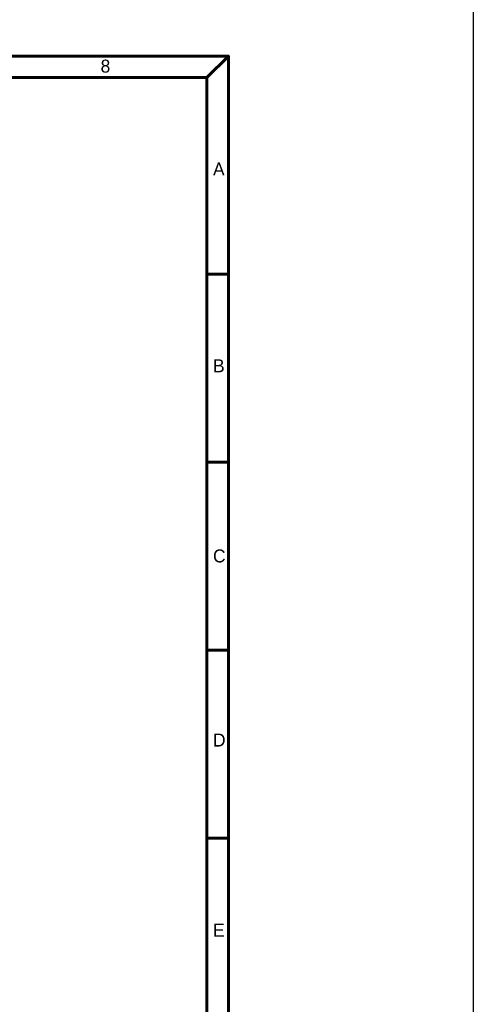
# Model space of a CAD drawing. Header units: inches. Extents: x 0 to 5766, y -2164 to 1330.
# Tile 91 of 217: x 5655 to 5766, y -1012 to -771. Entities that reach past the tile are written whole.
import ezdxf

# ---------------------------------------------------------------- set-up
doc = ezdxf.new("R2010")
doc.units = ezdxf.units.IN
doc.header["$MEASUREMENT"] = 0
doc.layers.add('BORDER', color=7, linetype='Continuous')
doc.styles.add('標題欄', font='txt')

# ---------------------------------------------------------------- blocks, each defined once
blk = doc.blocks.new('A4-英文圖框-橫式')
at = {"layer": 'BORDER', "color": 123, "linetype": 'Continuous', "lineweight": 60, "ltscale": 25.4}
for p, q in [((2549.79, 183.5), (2555.09, 188.79)), ((2151.7, 183.5), (2549.79, 183.5)), ((2549.79, 183.5), (2549.79, -95.06)), ((2549.79, 135.31), (2555.09, 135.31)), ((2549.79, 89.23), (2555.09, 89.23)), ((2549.79, 43.16), (2555.09, 43.16)), ((2549.79, -2.91), (2555.09, -2.91))]:
    blk.add_line(p, q, dxfattribs=at)
blk.add_lwpolyline([(2151.7, 188.79), (2555.09, 188.79), (2555.09, -95.06), (2151.7, -95.06)], close=True, dxfattribs=at)
at = {"color": 60, "style": '標題欄'}
for s, p in [('8', (2523.79, 184.72)), ('A', (2551.33, 159.51)), ('B', (2551.33, 111.26)), ('C', (2551.33, 64.66)), ('D', (2551.33, 19.54)), ('E', (2551.33, -27.06))]:
    blk.add_text(s, height=3.18, dxfattribs=at).set_placement(p)
at = {"color": 3, "style": '標題欄'}
for s, p in [('A', (2551.33, 159.51)), ('B', (2551.33, 111.26)), ('C', (2551.33, 64.66)), ('D', (2551.33, 19.54)), ('E', (2551.33, -27.06))]:
    blk.add_text(s, height=3.18, dxfattribs=at).set_placement(p)

msp = doc.modelspace()

# ---------------------------------------------------------------- linework, layer by layer
at = {"color": 2}
msp.add_lwpolyline([(4763.887, 611.783), (5765.668, 611.783), (5765.668, -1153.638), (4763.887, -1153.638)], close=True, dxfattribs=at)

# ---------------------------------------------------------------- block references
msp.add_blockref('A4-英文圖框-橫式', (3150.581, -968.577))

doc.saveas('drawing.dxf')
